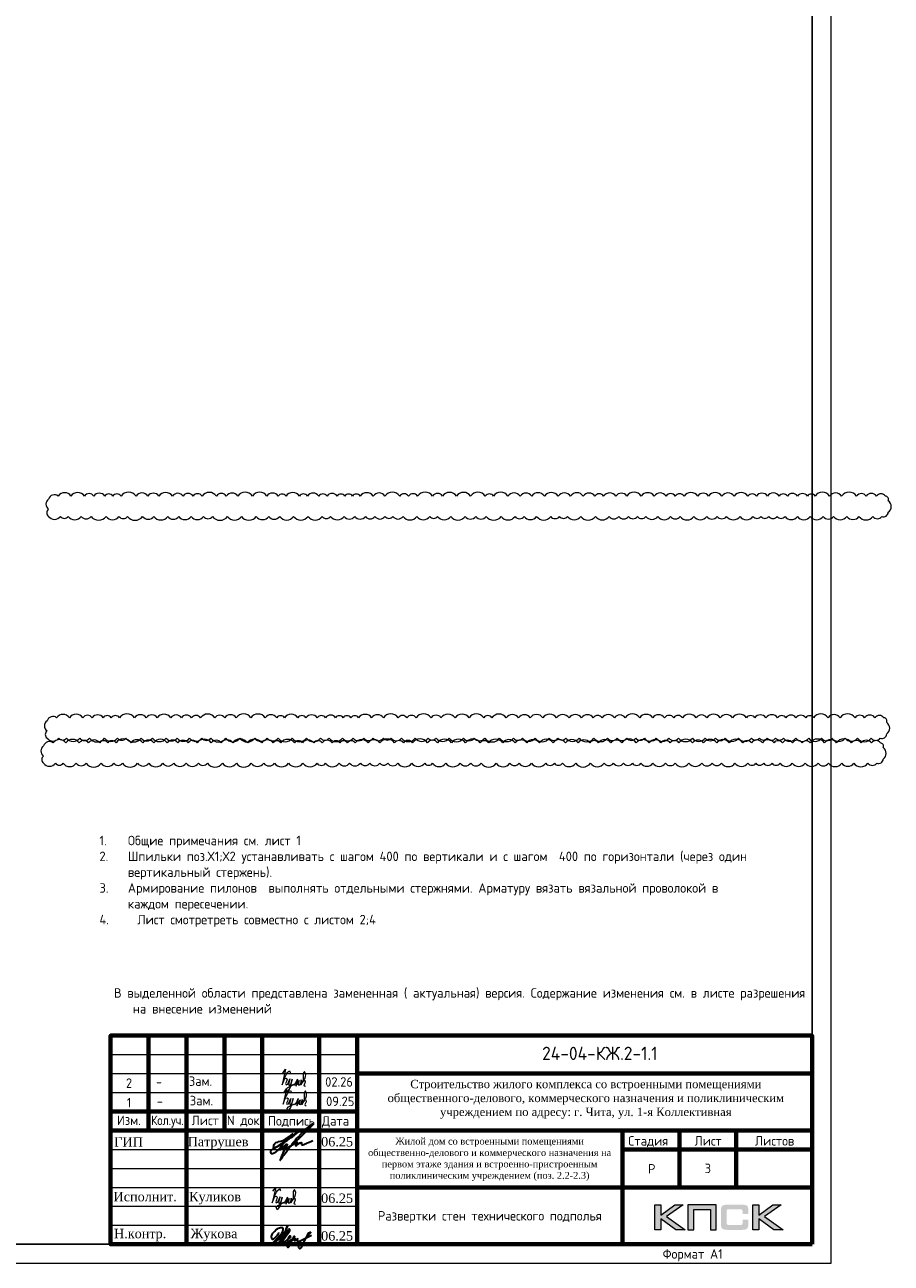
# Model space of a CAD drawing. Header units: millimetres. Extents: x 376598 to 1249954, y -318491 to -22134.
# Tile 160 of 256: x 639929 to 662782, y -168790 to -136148. Entities that reach past the tile are written whole.
import ezdxf
from ezdxf.enums import TextEntityAlignment as Align

# ---------------------------------------------------------------- set-up
doc = ezdxf.new("R2010")
doc.units = ezdxf.units.MM
for name, color, linetype in [('PDF _S_NET_PROFILE_AXIS', 7, 'Continuous'), ('PDF7_Text', 7, 'Continuous'), ('PDF8_Text', 7, 'Continuous'), ('Рамка печать', 7, 'Continuous'), ('ТОЛСТЫЕ_ОСНОВНЫЕ', 6, 'Continuous')]:
    doc.layers.add(name, color=color, linetype=linetype)
for name, color, linetype, lineweight in [('Выноски', 20, 'Continuous', 20), ('Каркасы ригель', 3, 'Continuous', 0), ('размер', 1, 'Continuous', 25), ('РАЗМЕРЫ', 1, 'Continuous', 9), ('Рамка', 7, 'Continuous', 70), ('Текст', 7, 'Continuous', 25), ('ТОНКИЕ', 7, 'Continuous', 9)]:
    doc.layers.add(name, color=color, linetype=linetype, lineweight=lineweight)
doc.styles.add('GOST-2.304_Type-B', font='GOST_Common.ttf')
doc.styles.add('PDF Times New Roman', font='times.ttf')
doc.styles.add('style1', font='GOST_Common.ttf', dxfattribs={"height": 500})
doc.styles.add('ГОСТ', font='GOST_Common.ttf')

# ---------------------------------------------------------------- blocks, each defined once
blk = doc.blocks.new('11')
at = {"layer": 'Выноски'}
for p, q in [((47885, 66608), (47944, 66700)), ((47944, 66700), (47962, 66737)), ((47962, 66737), (47989, 66781)), ((47989, 66781), (48016, 66806)), ((48016, 66806), (48038, 66823)), ((48038, 66823), (48060, 66786)), ((48060, 66786), (48058, 66769))]:
    blk.add_line(p, q, dxfattribs=at)
blk.add_lwpolyline([(47863, 66761), (47937, 66865), (47843, 66458), (47885, 66564), (47905, 66616), (47954, 66628), (47979, 66606), (47957, 66539), (47937, 66487), (47947, 66458), (47991, 66470), (48051, 66611), (48041, 66569), (48023, 66505), (48023, 66448), (48065, 66448), (48090, 66529), (48110, 66608), (48043, 66369), (47972, 66275), (47954, 66344), (47991, 66389), (48078, 66431), (48142, 66470), (48154, 66441), (48204, 66512), (48246, 66606), (48209, 66455), (48204, 66418), (48295, 66574), (48265, 66463), (48265, 66455), (48312, 66453), (48342, 66529), (48347, 66584), (48337, 66465), (48349, 66453), (48401, 66569), (48443, 66616), (48461, 66678), (48466, 66727), (48436, 66811), (48399, 66754), (48399, 66618), (48389, 66549), (48374, 66507), (48416, 66564), (48441, 66576), (48451, 66524), (48433, 66482), (48419, 66453), (48424, 66428), (48458, 66421)], dxfattribs=at)
blk = doc.blocks.new('яяя')
at = {"lineweight": 30}
for points in [[(345424, 110432), (345425, 110410), (345424, 110397), (345417, 110379), (345406, 110350), (345390, 110319), (345357, 110275), (345310, 110221), (345265, 110176), (345198, 110110), (345161, 110077), (345133, 110066), (345116, 110066), (345102, 110075), (345090, 110091), (345082, 110115), (345074, 110146), (345066, 110182), (345064, 110206), (345067, 110234), (345077, 110278), (345095, 110320), (345114, 110361), (345134, 110395), (345159, 110428), (345195, 110469), (345228, 110506), (345284, 110560), (345331, 110595), (345379, 110625), (345435, 110648), (345486, 110670), (345532, 110686), (345573, 110696), (345605, 110698), (345621, 110695), (345635, 110687), (345648, 110671), (345656, 110649), (345659, 110625), (345659, 110583), (345656, 110553), (345647, 110523), (345635, 110489), (345387, 110033), (345349, 109985), (345311, 109948), (345247, 109889), (345209, 109858), (345192, 109844), (345180, 109837), (345157, 109833), (345150, 109835), (345140, 109842), (345135, 109856), (345138, 109881), (345148, 109892), (345183, 109930), (345267, 110024), (345343, 110105), (345455, 110213), (345617, 110343), (345775, 110456), (345811, 110526), (345838, 110607), (345890, 110740), (345902, 110771), (345698, 110295), (345672, 110226), (345626, 110132), (345572, 110032), (345518, 109953), (345481, 109918), (345497, 110001), (345567, 110147), (345655, 110301), (345760, 110442)], [(345481, 109918), (345476, 109896), (345475, 109874), (345485, 109861), (345506, 109866), (345539, 109891), (345632, 109983), (345968, 110450), (346022, 110527), (346029, 110560), (346027, 110579), (346026, 110590), (346010, 110605), (345993, 110609), (345975, 110601), (345962, 110584), (345954, 110562), (345857, 110421), (345783, 110292), (345741, 110183), (345701, 110079), (345665, 109985), (345660, 109952), (345666, 109929), (345669, 109915), (345682, 109910), (345702, 109914), (345735, 109941), (345846, 110007), (346065, 110160), (346075, 110193), (346070, 110217), (346066, 110236), (346052, 110241), (346030, 110241), (346007, 110228), (345978, 110203), (345960, 110164), (345892, 110010), (345895, 109986), (345904, 109966), (345925, 109964), (345969, 109968), (346045, 110000), (346218, 110114), (346261, 110154), (346280, 110184), (346282, 110210), (346278, 110225), (346263, 110229), (346241, 110222), (346220, 110198), (346162, 110049), (345989, 109904), (345932, 109849), (345906, 109805), (345891, 109739), (345890, 109690), (345899, 109652), (345924, 109647), (345956, 109655), (345980, 109674), (346058, 109838), (346158, 110046), (346261, 110098), (346314, 110120), (346292, 110079), (346269, 110036), (346261, 110008), (346267, 109998), (346293, 109998), (346363, 110039), (346445, 110095), (346421, 110068), (346414, 110040), (346407, 110011), (346416, 109990), (346466, 109972), (346509, 109977), (346574, 109984), (347172, 110293)], [(346586, 109971), (346543, 109917), (346509, 109873), (346489, 109825), (346475, 109767), (346472, 109710), (346478, 109675), (346485, 109641), (346501, 109621), (346517, 109602), (346542, 109589), (346568, 109592), (346605, 109620), (346680, 109731), (346736, 109842), (346865, 110115), (346962, 110290), (346969, 110318), (346979, 110360), (347013, 110403), (347056, 110434), (347091, 110450), (347109, 110450), (347121, 110434), (347115, 110405), (347072, 110355), (347012, 110307), (346924, 110222)]]:
    blk.add_lwpolyline(points, dxfattribs=at)
blk = doc.blocks.new('штамп кж1.1')
at = {"layer": 'Рамка печать', "lineweight": 20}
h = blk.add_hatch(color=0, dxfattribs=at)
h.paths.add_polyline_path([(419458, -85094), (419234, -85094), (418867, -85370), (418867, -85094), (418712, -85094), (418712, -85757), (418867, -85757), (418867, -85466), (419264, -85757), (419512, -85757), (419019, -85406)])
h.paths.add_polyline_path([(419737, -85219), (420175, -85219), (420175, -85757), (420329, -85757), (420329, -85094), (420165, -85094), (419583, -85094), (419583, -85251), (419583, -85757), (419737, -85757)])
h.paths.add_polyline_path([(421451, -85091), (421295, -85091), (421295, -85754), (421451, -85754), (421451, -85462), (421847, -85754), (422095, -85754), (421602, -85403), (422041, -85091), (421818, -85091), (421451, -85367)])
blk.add_hatch(color=204, dxfattribs=at).paths.add_polyline_path([(421166, -85165), (421164, -85157), (421161, -85151), (421158, -85145), (421154, -85139), (421151, -85134), (421147, -85129), (421143, -85124), (421139, -85120), (421133, -85117), (421128, -85113), (421122, -85109), (421115, -85107), (421108, -85104), (421100, -85101), (421093, -85099), (421075, -85096), (421056, -85093), (421035, -85092), (421012, -85091), (420617, -85091), (420594, -85092), (420573, -85093), (420553, -85096), (420536, -85099), (420528, -85102), (420521, -85104), (420514, -85107), (420508, -85110), (420502, -85113), (420496, -85117), (420491, -85120), (420486, -85124), (420482, -85129), (420478, -85134), (420474, -85139), (420471, -85145), (420468, -85151), (420466, -85158), (420463, -85165), (420461, -85172), (420457, -85188), (420455, -85206), (420453, -85226), (420453, -85248), (420453, -85596), (420453, -85618), (420455, -85638), (420457, -85656), (420461, -85673), (420463, -85680), (420466, -85687), (420468, -85694), (420471, -85700), (420474, -85705), (420478, -85711), (420482, -85716), (420486, -85720), (420491, -85725), (420496, -85728), (420502, -85731), (420508, -85735), (420514, -85738), (420521, -85740), (420528, -85743), (420536, -85745), (420553, -85749), (420573, -85751), (420594, -85753), (420617, -85754), (421012, -85754), (421035, -85753), (421056, -85752), (421075, -85749), (421092, -85746), (421100, -85743), (421108, -85741), (421115, -85738), (421122, -85735), (421128, -85732), (421133, -85728), (421139, -85725), (421143, -85720), (421147, -85716), (421151, -85711), (421154, -85706), (421158, -85700), (421161, -85694), (421164, -85688), (421166, -85680), (421169, -85673), (421172, -85656), (421175, -85639), (421176, -85618), (421177, -85596), (421177, -85487), (421022, -85487), (421022, -85576), (421022, -85582), (421021, -85588), (421020, -85594), (421019, -85599), (421017, -85604), (421015, -85608), (421012, -85612), (421008, -85616), (421005, -85619), (421001, -85622), (420996, -85624), (420991, -85626), (420987, -85627), (420981, -85628), (420974, -85628), (420968, -85629), (420649, -85629), (420644, -85628), (420639, -85628), (420635, -85626), (420631, -85624), (420627, -85621), (420624, -85618), (420620, -85615), (420617, -85611), (420615, -85607), (420613, -85603), (420611, -85598), (420609, -85593), (420607, -85584), (420607, -85574), (420607, -85256), (420607, -85250), (420607, -85245), (420609, -85240), (420610, -85235), (420611, -85231), (420613, -85228), (420616, -85225), (420619, -85221), (420622, -85218), (420626, -85216), (420630, -85214), (420634, -85212), (420639, -85211), (420643, -85210), (420649, -85210), (420654, -85210), (420968, -85210), (420974, -85210), (420981, -85210), (420986, -85212), (420991, -85213), (420996, -85215), (421000, -85217), (421004, -85220), (421008, -85223), (421011, -85227), (421014, -85231), (421017, -85235), (421019, -85240), (421020, -85245), (421021, -85250), (421022, -85257), (421022, -85263), (421022, -85336), (421177, -85336), (421177, -85248), (421176, -85226), (421175, -85206), (421172, -85188), (421168, -85172)])
at = {"layer": 'PDF _S_NET_PROFILE_AXIS', "lineweight": 30, "elevation": 0}
blk.add_lwpolyline([(409123, -83320), (409140, -83299), (409161, -83282), (409174, -83265), (409208, -83231), (409216, -83227), (409221, -83219), (409229, -83214), (409238, -83206), (409259, -83189), (409276, -83176), (409288, -83172), (409297, -83172), (409297, -83176), (409293, -83185), (409280, -83198), (409191, -83274), (409174, -83282), (409157, -83299), (409106, -83329), (409085, -83341), (409060, -83358), (409055, -83363), (409051, -83363), (409060, -83358), (409072, -83350), (409077, -83350), (409081, -83346), (409077, -83350), (409072, -83354), (409064, -83358), (409047, -83371), (409030, -83380), (409013, -83397), (408971, -83426), (408933, -83460), (408890, -83502), (408878, -83515), (408873, -83524), (408865, -83528), (408857, -83540), (408840, -83562), (408827, -83583), (408818, -83600), (408797, -83625), (408772, -83646), (408717, -83701), (408683, -83727), (408666, -83735), (408653, -83744), (408628, -83752), (408603, -83752), (408594, -83744), (408590, -83731), (408586, -83706), (408586, -83680), (408590, -83667), (408598, -83655), (408611, -83642), (408636, -83629), (408645, -83621), (408662, -83612), (408683, -83600), (408696, -83595), (408708, -83583), (408725, -83574), (408742, -83562), (408785, -83536), (408831, -83507), (408873, -83481), (408912, -83456), (408928, -83443), (408941, -83435), (408954, -83430), (408962, -83422), (408962, -83426), (408954, -83430), (408950, -83435), (408937, -83443), (408920, -83456), (408882, -83477), (408797, -83532), (408755, -83557), (408721, -83574), (408708, -83583), (408696, -83587), (408687, -83591), (408679, -83591), (408666, -83595), (408658, -83591), (408653, -83587), (408653, -83570), (408658, -83557), (408658, -83545), (408662, -83528), (408674, -83502), (408691, -83477), (408700, -83468), (408704, -83460), (408717, -83456), (408751, -83439), (408763, -83439), (408772, -83435), (408785, -83430), (408848, -83418), (408873, -83405), (408895, -83397), (408933, -83380), (408954, -83371), (408975, -83358), (408992, -83346), (409005, -83333), (409039, -83308), (409064, -83295), (409077, -83286), (409094, -83274), (409127, -83244), (409144, -83231), (409153, -83223), (409157, -83223), (409149, -83240), (409123, -83265), (409111, -83274), (409077, -83299), (409064, -83308), (409051, -83320), (409026, -83350), (409013, -83363), (409009, -83371), (408992, -83392), (408979, -83401), (408967, -83418), (408962, -83422), (408962, -83426), (408958, -83430), (408950, -83435), (408937, -83447), (408916, -83473), (408903, -83485), (408890, -83502), (408882, -83515), (408873, -83524), (408869, -83528), (408873, -83524), (408878, -83524), (408873, -83528), (408865, -83549), (408857, -83553), (408852, -83562), (408848, -83566), (408823, -83617), (408823, -83629), (408818, -83638), (408823, -83642), (408827, -83642), (408840, -83629), (408852, -83621), (408907, -83566), (408941, -83540), (408954, -83528), (408967, -83524), (408971, -83515), (408984, -83502), (408988, -83494), (408996, -83494), (408996, -83498), (408979, -83515), (408962, -83536), (408937, -83557), (408924, -83566), (408912, -83579), (408907, -83579), (408899, -83583), (408895, -83591), (408895, -83612), (408899, -83617), (408907, -83617), (408920, -83608), (408937, -83591), (408945, -83579), (408954, -83570), (408979, -83540), (408996, -83524), (409005, -83511), (409017, -83507), (409022, -83502), (409026, -83502), (409013, -83515), (409005, -83528), (408992, -83536), (408971, -83562), (408954, -83583), (408945, -83591), (408941, -83600), (408937, -83612), (408937, -83625), (408941, -83629), (408954, -83634), (408958, -83629), (408967, -83612), (408979, -83600), (409000, -83583), (409009, -83574), (409022, -83574), (409026, -83583), (409026, -83608), (409030, -83608), (409039, -83604), (409051, -83595), (409077, -83570), (409085, -83557), (409089, -83553), (409089, -83549), (409085, -83549), (409081, -83553), (409072, -83557), (409047, -83574), (409017, -83595), (408979, -83621), (408971, -83625), (408958, -83629), (408950, -83638), (408933, -83663), (408924, -83684), (408903, -83722), (408886, -83765), (408865, -83811), (408848, -83862), (408840, -83883), (408827, -83909), (408827, -83921), (408831, -83921), (408835, -83917), (408840, -83909), (408848, -83896), (408852, -83888), (408861, -83875), (408886, -83841), (408903, -83816), (408924, -83782), (408954, -83748), (408984, -83706), (409043, -83625), (409077, -83583), (409106, -83545), (409132, -83511), (409157, -83481), (409174, -83456), (409195, -83430), (409229, -83388), (409263, -83350), (409305, -83308), (409394, -83214), (409441, -83172), (409479, -83130), (409517, -83092), (409551, -83062), (409580, -83037), (409606, -83016), (409627, -82999), (409644, -82986), (409657, -82977), (409665, -82969), (409674, -82969), (409674, -82965), (409682, -82960), (409682, -82982), (409674, -82994), (409665, -83003), (409661, -83011), (409563, -83109), (409538, -83138), (409504, -83168), (409318, -83354), (409242, -83422), (409187, -83477), (409178, -83490), (409170, -83498), (409161, -83502), (409157, -83507), (409157, -83511), (409161, -83511), (409170, -83507), (409182, -83494), (409212, -83477), (409225, -83464), (409238, -83460), (409246, -83452), (409263, -83443), (409276, -83443), (409276, -83452), (409267, -83468), (409259, -83481), (409242, -83502), (409238, -83515), (409233, -83524), (409229, -83528), (409229, -83532), (409238, -83540), (409242, -83536), (409246, -83536), (409254, -83532), (409267, -83524), (409318, -83485), (409356, -83460), (409381, -83452), (409386, -83452), (409390, -83456), (409390, -83494), (409394, -83507), (409398, -83515), (409407, -83519), (409415, -83515), (409424, -83515), (409449, -83507), (409492, -83490), (409521, -83477), (409551, -83460), (409593, -83443), (409635, -83422), (409690, -83397)], dxfattribs=at)
at = {"layer": 'Рамка', "color": 7}
for p, q in [((405358, -83134), (405358, -80634)), ((407358, -83134), (407358, -80634)), ((410858, -81634), (422858, -81634)), ((404358, -82634), (410858, -82634)), ((404358, -83134), (422858, -83134)), ((419358, -83134), (419358, -84634)), ((420858, -83134), (420858, -84634)), ((417858, -83634), (422858, -83634)), ((417858, -83634), (422858, -83634)), ((410858, -84634), (422858, -84634))]:
    blk.add_line(p, q, dxfattribs=at)
at = {"layer": 'Рамка'}
for p, q in [((406358, -86134), (406358, -80634)), ((408358, -86134), (408358, -80634)), ((408358, -80634), (408358, -86134)), ((409858, -80634), (409858, -86134)), ((409858, -86134), (409858, -80634)), ((410858, -80634), (410858, -86134)), ((417858, -83134), (417858, -86134))]:
    blk.add_line(p, q, dxfattribs=at)
at = {"layer": 'Рамка', "color": 7, "lineweight": 15}
for p, q in [((404358, -81134), (410858, -81134)), ((404358, -81634), (410858, -81634)), ((404358, -82134), (410858, -82134)), ((404358, -83634), (410858, -83634)), ((404358, -84134), (410858, -84134)), ((404358, -84634), (410858, -84634)), ((404358, -85134), (410858, -85134)), ((404358, -85634), (410858, -85634))]:
    blk.add_line(p, q, dxfattribs=at)
at = {"layer": 'Рамка'}
blk.add_lwpolyline([(422858, -86134), (404358, -86134), (404358, -80634), (422858, -80634)], close=True, dxfattribs=at)
at = {"layer": 'Рамка печать', "color": 0, "lineweight": 20}
for points in [[(418712, -85757), (418712, -85094), (418867, -85094), (418867, -85370), (419234, -85094), (419458, -85094), (419019, -85406), (419512, -85757), (419264, -85757), (418867, -85466), (418867, -85757), (418712, -85757)], [(419737, -85757), (419737, -85219), (420175, -85219), (420175, -85757), (420329, -85757), (420329, -85094), (420165, -85094), (419583, -85094), (419583, -85251), (419583, -85757), (419737, -85757)], [(421295, -85754), (421295, -85091), (421451, -85091), (421451, -85367), (421818, -85091), (422041, -85091), (421602, -85403), (422095, -85754), (421847, -85754), (421451, -85462), (421451, -85754), (421295, -85754)]]:
    blk.add_lwpolyline(points, close=True, dxfattribs=at)
at = {"color": 2, "lineweight": 60, "xscale": 0.5, "yscale": 0.5, "zscale": 0.5}
blk.add_blockref('яяя', (236070, -141038), dxfattribs=at)
at = {"layer": 'Выноски', "color": 0}
blk.add_blockref('11', (360773, -151499), dxfattribs=at)
at = {"layer": 'PDF7_Text', "char_height": 248, "attachment_point": 7, "style": 'PDF Times New Roman'}
for s, insert in [('06.25', (409908, -83561)), ('Патрушев', (406387, -83634)), ('06.25', (409908, -85050)), ('Жукова', (406466, -86056)), ('06.25', (409908, -86042))]:
    blk.add_mtext(s, dxfattribs=dict(at, insert=insert))
at = {"layer": 'PDF7_Text', "insert": (410912, -84467), "char_height": 180, "width": 6881.02, "attachment_point": 7, "style": 'PDF Times New Roman'}
blk.add_mtext('\\pxqc;Жилой дом со встроенными помещениями общественно-делового и коммерческого назначения на первом этаже здания и встроенно-пристроенным поликлиническим учреждением (поз. 2.2-2.3)', dxfattribs=at)
at = {"layer": 'PDF7_Text', "insert": (406426, -85084), "char_height": 247.95, "attachment_point": 7, "style": 'PDF Times New Roman'}
blk.add_mtext_dynamic_manual_height_columns('{\\C256;Куликов}', width=2000, gutter_width=1250, heights=[0], dxfattribs=at)
at = {"layer": 'PDF8_Text', "char_height": 248, "attachment_point": 7, "style": 'PDF Times New Roman'}
for s, insert in [('ГИП', (404451, -83561)), ('Исполнит.', (404432, -85007)), ('Н.контр.', (404445, -86056))]:
    blk.add_mtext(s, dxfattribs=dict(at, insert=insert))
at = {"layer": 'Текст', "color": 7, "style": 'ГОСТ'}
blk.add_text('24-04-КЖ.2-1.1', height=350, dxfattribs=at).set_placement((417259, -81103), align=Align.MIDDLE_CENTER)
for s, p in [('Изм.', (404522, -82993)), ('Лист', (406493, -82996)), ('N док.', (407423, -82993)), ('Подпись', (408507, -83008)), ('Дата', (409929, -83008)), ('Стадия', (418009, -83534)), ('Лист', (419758, -83534)), ('Листов', (421350, -83534)), ('Р', (418530, -84272))]:
    blk.add_text(s, height=250, dxfattribs=at).set_placement(p)
at = {"layer": 'Текст', "color": 7, "style": 'ГОСТ', "width": 0.9}
blk.add_text('Кол.уч.', height=250, dxfattribs=at).set_placement((405423, -82992))
at = {"layer": 'Текст', "color": 7, "insert": (411117, -81801), "char_height": 220, "attachment_point": 1, "style": 'ГОСТ'}
blk.add_mtext_dynamic_manual_height_columns('\\pxqc;{\\fTimes New Roman|b0|i0|c204|p18;\\C256;Строительство жилого комплекса со встроенными помещениями общественного-делового, коммерческого назначения и поликлиническим учреждением по адресу: г. Чита, ул. 1-я Коллективная}', width=11543.07, gutter_width=12.5, heights=[0], dxfattribs=at)
blk = doc.blocks.new('*U2962')
at = {"layer": 'ТОЛСТЫЕ_ОСНОВНЫЕ', "color": 6}
blk.add_lwpolyline([(20, 5), (836, 5), (836, 589), (20, 589)], close=True, dxfattribs=at)
at = {"layer": 'ТОНКИЕ'}
blk.add_lwpolyline([(0, 0), (841, 0), (841, 594), (0, 594)], close=True, dxfattribs=at)
at = {"layer": 'Текст', "style": 'style1'}
blk.add_text('Формат А1', height=2.5, dxfattribs=at).set_placement((796.57, 1.2))
blk = doc.blocks.new('*T1230')
at = {"layer": 'Каркасы ригель', "color": 0, "linetype": 'ByBlock', "lineweight": -2, "transparency": 16777216}
for p, q in [((0, 0), (1500, 0)), ((0, -1000), (1500, -1000))]:
    blk.add_line(p, q, dxfattribs=at)
at = {"layer": 'Каркасы ригель', "color": 0, "linetype": 'ByBlock', "lineweight": 50, "transparency": 16777216}
for p, q in [((0, 0), (0, -1000)), ((1500, 0), (1500, -1000))]:
    blk.add_line(p, q, dxfattribs=at)
at = {"layer": 'Каркасы ригель', "color": 0, "linetype": 'Continuous', "lineweight": 0, "transparency": 16777216, "insert": (750, -500), "char_height": 250, "width": 1000, "attachment_point": 5, "style": 'ГОСТ'}
blk.add_mtext('3', dxfattribs=at)

msp = doc.modelspace()

# ---------------------------------------------------------------- linework, layer by layer
at = {"layer": 'РАЗМЕРЫ', "color": 240, "lineweight": 0, "true_color": 0xed1f24}
for points in [[(640559.4, -149105.2, 0.5205671), (640870.7, -149105.2, 0.5205671), (641073.7, -149105.2, 0.5205671), (641419.6, -149105.2, 0.5205671), (641680.1, -149105.2, 0.5205671), (642074, -149105.2, 0.5205671), (642414.7, -149105.2, 0.5205671), (642640.3, -149105.2, 0.5205671), (643037.1, -149105.2, 0.5205671), (643336, -149105.2, 0.5205671), (643701, -149105.2, 0.5205671), (643990.7, -149105.2, 0.5205671), (644319.7, -149105.2, 0.5205671), (644643.9, -149105.2, 0.5205671), (644880.1, -149105.2, 0.5205671), (645275.9, -149105.2, 0.5205671), (645643.2, -149105.2, 0.5205671), (646035, -149105.2, 0.5205671), (646365.9, -149105.2, 0.5205671), (646652.3, -149105.2, 0.5205671), (647020.4, -149105.2, 0.5205671), (647400.1, -149105.2, 0.5205671), (647772, -149105.2, 0.5205671), (647995.2, -149105.2, 0.5205671), (648352.3, -149105.2, 0.5205671), (648631.2, -149105.2, 0.5205671), (648913.3, -149105.2, 0.5205671), (649162.9, -149105.2, 0.5205671), (649429.3, -149105.2, 0.5205671), (649635.9, -149105.2, 0.5205671), (649905.3, -149105.2, 0.5205671), (650268.2, -149105.2, 0.5205671), (650610.4, -149105.2, 0.5205671), (650818.8, -149105.2, 0.5205671), (651165, -149105.2, 0.5205671), (651543.6, -149105.2, 0.5205671), (651822.8, -149105.2, 0.5205671), (652101.1, -149105.2, 0.5205671), (652494.6, -149105.2, 0.5205671), (652859.4, -149105.2, 0.5205671), (653099, -149105.2, 0.5205671), (653428.9, -149105.2, 0.5205671), (653801.3, -149105.2, 0.5205671), (654033.5, -149105.2, 0.5205671), (654243, -149105.2, 0.5205671), (654592.1, -149105.2, 0.5205671), (654983.2, -149105.2, 0.5205671), (655341.3, -149105.2, 0.5205671), (655593.8, -149105.2, 0.5205671), (655853.8, -149105.2, 0.5205671), (656086.8, -149105.2, 0.5205671), (656312.7, -149105.2, 0.5205671), (656627.7, -149105.2, 0.5205671), (656961.4, -149105.2, 0.5205671), (657215, -149105.2, 0.5205671), (657577.5, -149105.2, 0.5205671), (657916.6, -149105.2, 0.5205671), (658191, -149105.2, 0.5205671), (658440, -149105.2, 0.5205671), (658794.1, -149105.2, 0.5205671), (659134.8, -149105.2, 0.5205671), (659345.2, -149105.2, 0.5205671), (659551.6, -149105.2, 0.5205671), (659773.6, -149105.2, 0.5205671), (659981.3, -149105.2, 0.5205671), (660305.4, -149105.2, 0.5205671), (660645.7, -149105.2, 0.5205671), (660984.2, -149105.2, 0.5205671), (661260, -149105.2, 0.5205671), (661610.4, -149105.2, 0.5205671), (661931.3, -149105.2, 0.5205671), (662297.7, -149105.2, 0.5205671), (662533.9, -149105.2, 0.5205671), (662703.2, -148998.1, 0.5205671), (662703.2, -148695.9, 0.5205671), (662628.8, -148569.8, 0.5205671), (662393.6, -148569.8, 0.5205671), (662122.1, -148569.8, 0.5205671), (661868.2, -148569.8, 0.5205671), (661472.8, -148569.8, 0.5205671), (661156.5, -148569.8, 0.5205671), (660774.7, -148569.8, 0.5205671), (660568.8, -148569.8, 0.5205671), (660310.4, -148569.8, 0.5205671), (660043.1, -148569.8, 0.5205671), (659825.9, -148569.8, 0.5205671), (659516, -148569.8, 0.5205671), (659226.4, -148569.8, 0.5205671), (659003.1, -148569.8, 0.5205671), (658637.9, -148569.8, 0.5205671), (658313.6, -148569.8, 0.5205671), (657962.7, -148569.8, 0.5205671), (657677.1, -148569.8, 0.5205671), (657316.6, -148569.8, 0.5205671), (657086.5, -148569.8, 0.5205671), (656841.7, -148569.8, 0.5205671), (656531.2, -148569.8, 0.5205671), (656188.6, -148569.8, 0.5205671), (655806.1, -148569.8, 0.5205671), (655522.1, -148569.8, 0.5205671), (655196.5, -148569.8, 0.5205671), (654963.6, -148569.8, 0.5205671), (654658.2, -148569.8, 0.5205671), (654325.1, -148569.8, 0.5205671), (653996.3, -148569.8, 0.5205671), (653634.5, -148569.8, 0.5205671), (653300.2, -148569.8, 0.5205671), (652996.1, -148569.8, 0.5205671), (652668.9, -148569.8, 0.5205671), (652291, -148569.8, 0.5205671), (652076.1, -148569.8, 0.5205671), (651689.2, -148569.8, 0.5205671), (651317.8, -148569.8, 0.5205671), (650948.3, -148569.8, 0.5205671), (650686, -148569.8, 0.5205671), (650290.7, -148569.8, 0.5205671), (650049.1, -148569.8, 0.5205671), (649818.4, -148569.8, 0.5205671), (649429.7, -148569.8, 0.5205671), (649119.3, -148569.8, 0.5205671), (648776.7, -148569.8, 0.5205671), (648574, -148569.8, 0.5205671), (648370.3, -148569.8, 0.5205671), (648167.6, -148569.8, 0.5205671), (647904.7, -148569.8, 0.5205671), (647683.2, -148569.8, 0.5205671), (647386.9, -148569.8, 0.5205671), (647173.1, -148569.8, 0.5205671), (646819.5, -148569.8, 0.5205671), (646615.1, -148569.8, 0.5205671), (646313.5, -148569.8, 0.5205671), (645934.3, -148569.8, 0.5205671), (645548.3, -148569.8, 0.5205671), (645244, -148569.8, 0.5205671), (644983.2, -148569.8, 0.5205671), (644609.7, -148569.8, 0.5205671), (644368.8, -148569.8, 0.5205671), (644103.1, -148569.8, 0.5205671), (643822.7, -148569.8, 0.5205671), (643464, -148569.8, 0.5205671), (643176, -148569.8, 0.5205671), (642864.7, -148569.8, 0.5205671), (642469, -148569.8, 0.5205671), (642251.1, -148569.8, 0.5205671), (642039.9, -148569.8, 0.5205671), (641747.9, -148569.8, 0.5205671), (641501.4, -148569.8, 0.5205671), (641147.5, -148569.8, 0.5205671), (640812.2, -148569.8, 0.5205671), (640559.4, -148648.4, 0.5205671), (640559.4, -148917.7, 0.5205671)], [(640518, -154948.1, 0.5205671), (640829.3, -154948.1, 0.5205671), (641032.3, -154948.1, 0.5205671), (641378.2, -154948.1, 0.5205671), (641638.8, -154948.1, 0.5205671), (642032.6, -154948.1, 0.5205671), (642373.3, -154948.1, 0.5205671), (642598.9, -154948.1, 0.5205671), (642995.7, -154948.1, 0.5205671), (643294.7, -154948.1, 0.5205671), (643659.6, -154948.1, 0.5205671), (643949.3, -154948.1, 0.5205671), (644278.3, -154948.1, 0.5205671), (644602.6, -154948.1, 0.5205671), (644838.7, -154948.1, 0.5205671), (645234.5, -154948.1, 0.5205671), (645601.8, -154948.1, 0.5205671), (645993.6, -154948.1, 0.5205671), (646324.5, -154948.1, 0.5205671), (646610.9, -154948.1, 0.5205671), (646979, -154948.1, 0.5205671), (647358.7, -154948.1, 0.5205671), (647730.6, -154948.1, 0.5205671), (647953.8, -154948.1, 0.5205671), (648310.9, -154948.1, 0.5205671), (648589.8, -154948.1, 0.5205671), (648871.9, -154948.1, 0.5205671), (649121.5, -154948.1, 0.5205671), (649387.9, -154948.1, 0.5205671), (649594.5, -154948.1, 0.5205671), (649863.9, -154948.1, 0.5205671), (650226.8, -154948.1, 0.5205671), (650569, -154948.1, 0.5205671), (650777.4, -154948.1, 0.5205671), (651123.6, -154948.1, 0.5205671), (651502.2, -154948.1, 0.5205671), (651781.5, -154948.1, 0.5205671), (652059.7, -154948.1, 0.5205671), (652453.2, -154948.1, 0.5205671), (652818, -154948.1, 0.5205671), (653057.6, -154948.1, 0.5205671), (653387.5, -154948.1, 0.5205671), (653759.9, -154948.1, 0.5205671), (653992.1, -154948.1, 0.5205671), (654201.6, -154948.1, 0.5205671), (654550.7, -154948.1, 0.5205671), (654941.8, -154948.1, 0.5205671), (655299.9, -154948.1, 0.5205671), (655552.4, -154948.1, 0.5205671), (655812.4, -154948.1, 0.5205671), (656045.4, -154948.1, 0.5205671), (656271.3, -154948.1, 0.5205671), (656586.3, -154948.1, 0.5205671), (656920, -154948.1, 0.5205671), (657173.7, -154948.1, 0.5205671), (657536.1, -154948.1, 0.5205671), (657875.2, -154948.1, 0.5205671), (658149.6, -154948.1, 0.5205671), (658398.6, -154948.1, 0.5205671), (658752.7, -154948.1, 0.5205671), (659093.4, -154948.1, 0.5205671), (659303.8, -154948.1, 0.5205671), (659510.2, -154948.1, 0.5205671), (659732.2, -154948.1, 0.5205671), (659939.9, -154948.1, 0.5205671), (660264, -154948.1, 0.5205671), (660604.3, -154948.1, 0.5205671), (660942.9, -154948.1, 0.5205671), (661218.6, -154948.1, 0.5205671), (661569, -154948.1, 0.5205671), (661889.9, -154948.1, 0.5205671), (662256.3, -154948.1, 0.5205671), (662492.5, -154948.1, 0.5205671), (662661.8, -154841, 0.5205671), (662661.8, -154538.8, 0.5205671), (662587.4, -154412.8, 0.5205671), (662352.2, -154412.8, 0.5205671), (662080.7, -154412.8, 0.5205671), (661826.9, -154412.8, 0.5205671), (661431.4, -154412.8, 0.5205671), (661115.1, -154412.8, 0.5205671), (660733.3, -154412.8, 0.5205671), (660527.4, -154412.8, 0.5205671), (660269, -154412.8, 0.5205671), (660001.7, -154412.8, 0.5205671), (659784.5, -154412.8, 0.5205671), (659474.6, -154412.8, 0.5205671), (659185, -154412.8, 0.5205671), (658961.7, -154412.8, 0.5205671), (658596.5, -154412.8, 0.5205671), (658272.2, -154412.8, 0.5205671), (657921.3, -154412.8, 0.5205671), (657635.7, -154412.8, 0.5205671), (657275.2, -154412.8, 0.5205671), (657045.1, -154412.8, 0.5205671), (656800.3, -154412.8, 0.5205671), (656489.8, -154412.8, 0.5205671), (656147.2, -154412.8, 0.5205671), (655764.7, -154412.8, 0.5205671), (655480.7, -154412.8, 0.5205671), (655155.1, -154412.8, 0.5205671), (654922.2, -154412.8, 0.5205671), (654616.8, -154412.8, 0.5205671), (654283.8, -154412.8, 0.5205671), (653954.9, -154412.8, 0.5205671), (653593.1, -154412.8, 0.5205671), (653258.8, -154412.8, 0.5205671), (652954.7, -154412.8, 0.5205671), (652627.5, -154412.8, 0.5205671), (652249.6, -154412.8, 0.5205671), (652034.7, -154412.8, 0.5205671), (651647.8, -154412.8, 0.5205671), (651276.5, -154412.8, 0.5205671), (650906.9, -154412.8, 0.5205671), (650644.6, -154412.8, 0.5205671), (650249.3, -154412.8, 0.5205671), (650007.7, -154412.8, 0.5205671), (649777, -154412.8, 0.5205671), (649388.3, -154412.8, 0.5205671), (649077.9, -154412.8, 0.5205671), (648735.3, -154412.8, 0.5205671), (648532.6, -154412.8, 0.5205671), (648328.9, -154412.8, 0.5205671), (648126.2, -154412.8, 0.5205671), (647863.3, -154412.8, 0.5205671), (647641.8, -154412.8, 0.5205671), (647345.5, -154412.8, 0.5205671), (647131.7, -154412.8, 0.5205671), (646778.1, -154412.8, 0.5205671), (646573.7, -154412.8, 0.5205671), (646272.1, -154412.8, 0.5205671), (645893, -154412.8, 0.5205671), (645506.9, -154412.8, 0.5205671), (645202.6, -154412.8, 0.5205671), (644941.8, -154412.8, 0.5205671), (644568.3, -154412.8, 0.5205671), (644327.4, -154412.8, 0.5205671), (644061.7, -154412.8, 0.5205671), (643781.3, -154412.8, 0.5205671), (643422.6, -154412.8, 0.5205671), (643134.6, -154412.8, 0.5205671), (642823.3, -154412.8, 0.5205671), (642427.6, -154412.8, 0.5205671), (642209.7, -154412.8, 0.5205671), (641998.5, -154412.8, 0.5205671), (641706.5, -154412.8, 0.5205671), (641460, -154412.8, 0.5205671), (641106.1, -154412.8, 0.5205671), (640770.8, -154412.8, 0.5205671), (640518, -154491.3, 0.5205671), (640518, -154760.6, 0.5205671)], [(640426.2, -155609.6, 0.5205671), (640737.5, -155609.6, 0.5205671), (640940.5, -155609.6, 0.5205671), (641286.4, -155609.6, 0.5205671), (641547, -155609.6, 0.5205671), (641940.8, -155609.6, 0.5205671), (642281.5, -155609.6, 0.5205671), (642507.1, -155609.6, 0.5205671), (642903.9, -155609.6, 0.5205671), (643202.9, -155609.6, 0.5205671), (643567.8, -155609.6, 0.5205671), (643857.5, -155609.6, 0.5205671), (644186.5, -155609.6, 0.5205671), (644510.8, -155609.6, 0.5205671), (644746.9, -155609.6, 0.5205671), (645142.7, -155609.6, 0.5205671), (645510, -155609.6, 0.5205671), (645901.8, -155609.6, 0.5205671), (646232.7, -155609.6, 0.5205671), (646519.2, -155609.6, 0.5205671), (646887.2, -155609.6, 0.5205671), (647266.9, -155609.6, 0.5205671), (647638.8, -155609.6, 0.5205671), (647862, -155609.6, 0.5205671), (648219.1, -155609.6, 0.5205671), (648498, -155609.6, 0.5205671), (648780.2, -155609.6, 0.5205671), (649029.7, -155609.6, 0.5205671), (649296.1, -155609.6, 0.5205671), (649502.7, -155609.6, 0.5205671), (649772.1, -155609.6, 0.5205671), (650135, -155609.6, 0.5205671), (650477.2, -155609.6, 0.5205671), (650685.6, -155609.6, 0.5205671), (651031.8, -155609.6, 0.5205671), (651410.4, -155609.6, 0.5205671), (651689.7, -155609.6, 0.5205671), (651967.9, -155609.6, 0.5205671), (652361.4, -155609.6, 0.5205671), (652726.2, -155609.6, 0.5205671), (652965.8, -155609.6, 0.5205671), (653295.7, -155609.6, 0.5205671), (653668.1, -155609.6, 0.5205671), (653900.3, -155609.6, 0.5205671), (654109.8, -155609.6, 0.5205671), (654458.9, -155609.6, 0.5205671), (654850, -155609.6, 0.5205671), (655208.1, -155609.6, 0.5205671), (655460.6, -155609.6, 0.5205671), (655720.6, -155609.6, 0.5205671), (655953.6, -155609.6, 0.5205671), (656179.5, -155609.6, 0.5205671), (656494.5, -155609.6, 0.5205671), (656828.2, -155609.6, 0.5205671), (657081.9, -155609.6, 0.5205671), (657444.3, -155609.6, 0.5205671), (657783.4, -155609.6, 0.5205671), (658057.8, -155609.6, 0.5205671), (658306.8, -155609.6, 0.5205671), (658660.9, -155609.6, 0.5205671), (659001.6, -155609.6, 0.5205671), (659212, -155609.6, 0.5205671), (659418.4, -155609.6, 0.5205671), (659640.4, -155609.6, 0.5205671), (659848.2, -155609.6, 0.5205671), (660172.2, -155609.6, 0.5205671), (660512.5, -155609.6, 0.5205671), (660851.1, -155609.6, 0.5205671), (661126.8, -155609.6, 0.5205671), (661477.2, -155609.6, 0.5205671), (661798.1, -155609.6, 0.5205671), (662164.5, -155609.6, 0.5205671), (662400.7, -155609.6, 0.5205671), (662570, -155502.5, 0.5205671), (662570, -155200.3, 0.5205671), (662495.6, -155074.2, 0.5205671), (662260.4, -155074.2, 0.5205671), (661988.9, -155074.2, 0.5205671), (661735.1, -155074.2, 0.5205671), (661339.6, -155074.2, 0.5205671), (661023.3, -155074.2, 0.5205671), (660641.5, -155074.2, 0.5205671), (660435.6, -155074.2, 0.5205671), (660177.2, -155074.2, 0.5205671), (659909.9, -155074.2, 0.5205671), (659692.7, -155074.2, 0.5205671), (659382.8, -155074.2, 0.5205671), (659093.2, -155074.2, 0.5205671), (658869.9, -155074.2, 0.5205671), (658504.7, -155074.2, 0.5205671), (658180.4, -155074.2, 0.5205671), (657829.5, -155074.2, 0.5205671), (657543.9, -155074.2, 0.5205671), (657183.4, -155074.2, 0.5205671), (656953.3, -155074.2, 0.5205671), (656708.5, -155074.2, 0.5205671), (656398, -155074.2, 0.5205671), (656055.4, -155074.2, 0.5205671), (655672.9, -155074.2, 0.5205671), (655388.9, -155074.2, 0.5205671), (655063.3, -155074.2, 0.5205671), (654830.4, -155074.2, 0.5205671), (654525, -155074.2, 0.5205671), (654192, -155074.2, 0.5205671), (653863.1, -155074.2, 0.5205671), (653501.4, -155074.2, 0.5205671), (653167, -155074.2, 0.5205671), (652862.9, -155074.2, 0.5205671), (652535.7, -155074.2, 0.5205671), (652157.8, -155074.2, 0.5205671), (651942.9, -155074.2, 0.5205671), (651556, -155074.2, 0.5205671), (651184.7, -155074.2, 0.5205671), (650815.1, -155074.2, 0.5205671), (650552.8, -155074.2, 0.5205671), (650157.5, -155074.2, 0.5205671), (649916, -155074.2, 0.5205671), (649685.2, -155074.2, 0.5205671), (649296.6, -155074.2, 0.5205671), (648986.2, -155074.2, 0.5205671), (648643.5, -155074.2, 0.5205671), (648440.8, -155074.2, 0.5205671), (648237.1, -155074.2, 0.5205671), (648034.5, -155074.2, 0.5205671), (647771.6, -155074.2, 0.5205671), (647550.1, -155074.2, 0.5205671), (647253.7, -155074.2, 0.5205671), (647040, -155074.2, 0.5205671), (646686.3, -155074.2, 0.5205671), (646482, -155074.2, 0.5205671), (646180.3, -155074.2, 0.5205671), (645801.2, -155074.2, 0.5205671), (645415.1, -155074.2, 0.5205671), (645110.8, -155074.2, 0.5205671), (644850, -155074.2, 0.5205671), (644476.5, -155074.2, 0.5205671), (644235.6, -155074.2, 0.5205671), (643969.9, -155074.2, 0.5205671), (643689.6, -155074.2, 0.5205671), (643330.8, -155074.2, 0.5205671), (643042.8, -155074.2, 0.5205671), (642731.5, -155074.2, 0.5205671), (642335.8, -155074.2, 0.5205671), (642118, -155074.2, 0.5205671), (641906.7, -155074.2, 0.5205671), (641614.7, -155074.2, 0.5205671), (641368.2, -155074.2, 0.5205671), (641014.3, -155074.2, 0.5205671), (640679, -155074.2, 0.5205671), (640426.2, -155152.7, 0.5205671), (640426.2, -155422, 0.5205671)]]:
    msp.add_lwpolyline(points, format="xyb", close=True, dxfattribs=at)

# ---------------------------------------------------------------- block references
at = {"xscale": 100, "yscale": 100, "zscale": 100}
msp.add_blockref('*U2962', (577095.4, -168789.7, 3100), dxfattribs=at)
msp.add_blockref('*T1230', (657195.4, -165789.7, 3100))
at = {"layer": 'Выноски'}
for p in [(598873.3, -230543.3), (598897.5, -231056.1)]:
    msp.add_blockref('11', p, dxfattribs=at)
at = {"layer": 'размер'}
msp.add_blockref('штамп кж1.1', (237837.1, -82155.5, 3100), dxfattribs=at)

# ---------------------------------------------------------------- texts
at = {"ltscale": 100, "insert": (641899.7, -157523.9), "char_height": 250, "width": 17398.124, "attachment_point": 1, "style": 'GOST-2.304_Type-B'}
msp.add_mtext('\\pxi-3,l3,t3,20;1.^IОбщие примечания см. лист 1\\P2.^IШпильки поз.Х1;Х2 устанавливать с шагом 400 по вертикали и с шагом  400 по горизонтали (через один вертикальный стержень).\\P3.^IАрмирование пилонов  выполнять отдельными стержнями. Арматуру вязать вязальной проволокой в каждом пересечении.\\P\\pt4;4.^IЛист смотретреть совместно с листом 2;4', dxfattribs=at)
at = {"layer": 'Выноски', "color": 240, "true_color": 0xed1f24, "insert": (642282.6, -161541.4), "char_height": 250, "width": 18219.66, "attachment_point": 1, "style": 'ГОСТ'}
msp.add_mtext('\\pxi-2,l2,sm1;В выделенной области представлена замененная ( актуальная) версия. Содержание изменения см. в листе разрешения на внесение изменений', dxfattribs=at)
at = {"layer": 'Текст', "color": 7, "style": 'GOST-2.304_Type-B'}
for s, p in [('-', (643388.3, -164132.1)), ('Зам.', (644257.2, -164115.7)), ('02.26', (647852.6, -164135.9)), ('Зам.', (644281.4, -164628.5)), ('09.25', (647876.8, -164648.7)), ('-', (643412.5, -164645))]:
    msp.add_text(s, height=250, dxfattribs=at).set_placement(p)
at = {"layer": 'Текст', "color": 7, "char_height": 250, "attachment_point": 1, "style": 'ГОСТ'}
for s, insert in [('\\pxsm1,qc;\\P\\ps*,q*;2', (642598.3, -163500.5)), ('\\pxsm1,qc;\\P\\ps*,q*;1', (642622.5, -164013.4)), ('\\pxsm1.5,qc;\\PРазвертки стен технического подполья', (648695.4, -166789.7, 3100))]:
    msp.add_mtext_dynamic_manual_height_columns(s, width=7000, gutter_width=12.5, heights=[1500], dxfattribs=dict(at, insert=insert))

doc.saveas('drawing.dxf')
